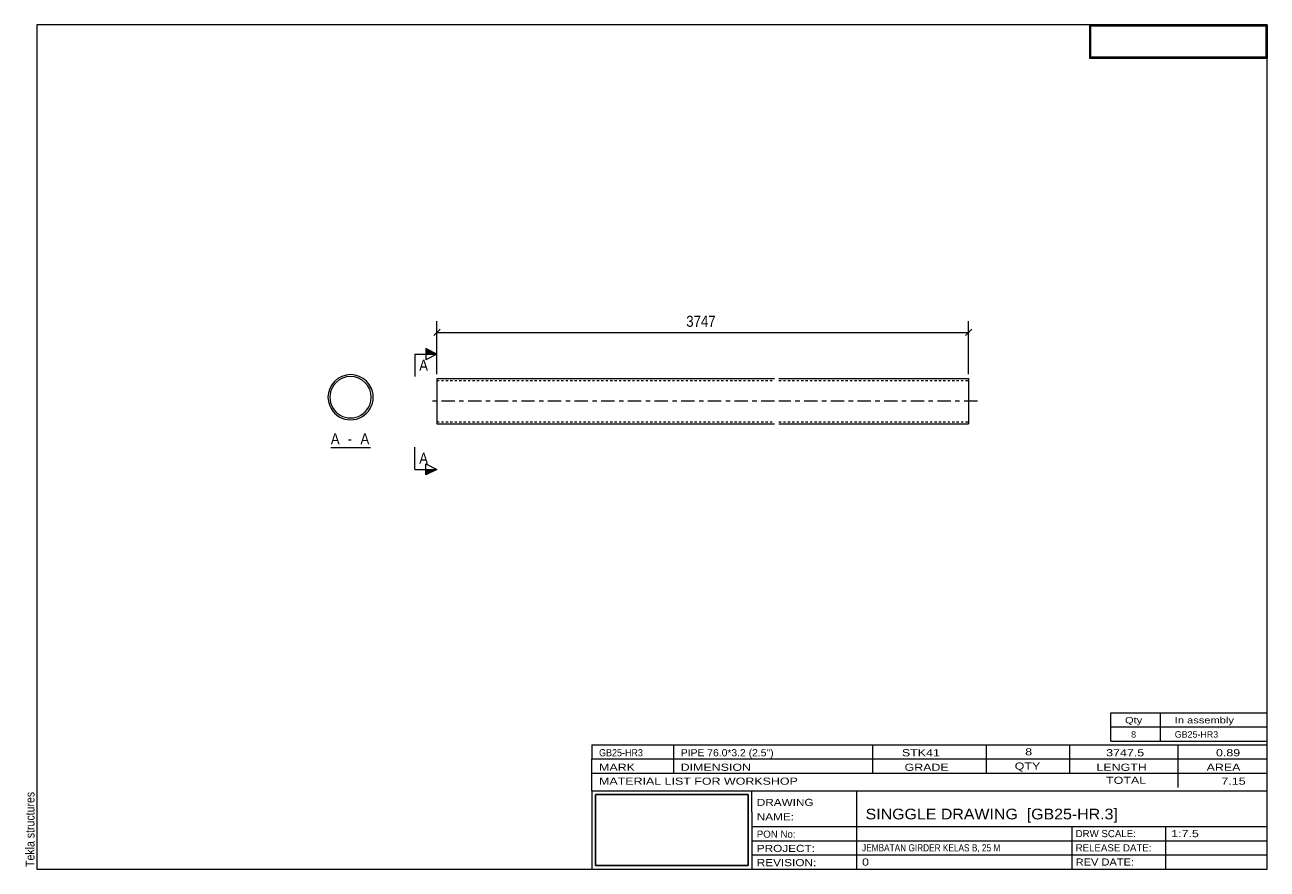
# Model space of a CAD drawing. Header units: millimetres. Extents: x 2 to 282, y 5 to 195.
import ezdxf

# ---------------------------------------------------------------- set-up
doc = ezdxf.new("R2010")
doc.units = ezdxf.units.MM
for name, pattern in [('XKITLINE00', [0]), ('XKITLINE03', [6, 3, -1, 1, -1]), ('XKITLINE04', [3, 0.5, -0.5, 0.5, -0.5, 0.5, -0.5])]:
    doc.linetypes.add(name, pattern=pattern)
for name, color, linetype, lineweight in [('DrawingSheet', 5, 'Continuous', 0), ('OtherObjectType', 1, 'Continuous', 0), ('Part', 2, 'Continuous', 0), ('Section', 6, 'Continuous', 0), ('Z-DIMENSIONS', 1, 'Continuous', 0)]:
    doc.layers.add(name, color=color, linetype=linetype, lineweight=lineweight)
doc.styles.add('ARIAL', font='ARIAL.TTF')
doc.styles.add('ARIAL_NARROW', font='ARIALN.TTF')
picture_1 = doc.add_image_def('image1.jpg', size_in_pixel=(1304, 175))
picture_2 = doc.add_image_def('image2.jpg', size_in_pixel=(188, 71))

# ---------------------------------------------------------------- blocks, each defined once
blk = doc.blocks.new('*A1')
at = {"layer": 'Part', "linetype": 'XKITLINE00', "lineweight": 0}
for p, q in [((95.1, 115.39), (171.1, 115.39)), ((95.1, 115.39), (95.1, 105.22)), ((172.1, 115.39), (214.77, 115.39)), ((214.77, 115.39), (214.77, 105.22)), ((95.1, 105.22), (171.1, 105.22)), ((172.1, 105.22), (214.77, 105.22))]:
    blk.add_line(p, q, dxfattribs=at)
at = {"layer": 'Part', "linetype": 'XKITLINE04', "lineweight": 0}
for p, q in [((95.1, 114.97), (171.1, 114.97)), ((172.1, 114.97), (214.77, 114.97)), ((95.1, 105.65), (171.1, 105.65)), ((172.1, 105.65), (214.77, 105.65))]:
    blk.add_line(p, q, dxfattribs=at)
at = {"layer": 'Part', "linetype": 'XKITLINE03', "lineweight": 0}
for p, q in [((171.1, 110.31), (93.1, 110.31)), ((216.77, 110.31), (172.1, 110.31))]:
    blk.add_line(p, q, dxfattribs=at)
blk = doc.blocks.new('*A2')
at = {"layer": 'Part', "linetype": 'XKITLINE00', "lineweight": 0}
for radius, start, end in [(5.09, 22.5, 202.5), (4.66, 337.5, 157.5), (5.09, 202.5, 22.5), (4.66, 157.5, 337.5)]:
    blk.add_arc((75.66, 111.2), radius, start, end, dxfattribs=at)
blk = doc.blocks.new('*A3')
at = {"layer": 'DrawingSheet', "linetype": 'XKITLINE00', "lineweight": 0}
for p, q in [((282, 195), (5, 195)), ((5, 195), (5, 5)), ((282, 5), (282, 195)), ((5, 5), (282, 5))]:
    blk.add_line(p, q, dxfattribs=at)
at = {"layer": 'DrawingSheet', "style": 'ARIAL', "width": 0.85}
blk.add_text('Tekla structures', height=2, rotation=90, dxfattribs=at).set_placement((4.5, 5.5))
blk = doc.blocks.new('*A4')
at = {"layer": 'OtherObjectType', "linetype": 'XKITLINE00', "lineweight": 0}
for p, q in [((242, 195), (282, 195)), ((242, 195), (242, 187.5)), ((282, 195), (282, 187.5)), ((242, 187.5), (282, 187.5))]:
    blk.add_line(p, q, dxfattribs=at)
image = blk.add_image(picture_1, insert=(242.25, 187.75), size_in_units=(39.5, 7))
blk = doc.blocks.new('*A5')
at = {"layer": 'OtherObjectType', "linetype": 'XKITLINE00', "lineweight": 0}
for p, q in [((246.8, 37), (246.8, 40.2)), ((246.8, 40.2), (282, 40.2)), ((258, 37), (258, 40.2)), ((282, 37), (282, 40.2)), ((246.8, 37), (282, 37)), ((246.8, 33.8), (246.8, 37)), ((258, 33.8), (258, 37)), ((282, 33.8), (282, 37)), ((246.8, 33.8), (282, 33.8))]:
    blk.add_line(p, q, dxfattribs=at)
at = {"layer": 'OtherObjectType', "style": 'ARIAL_NARROW'}
for s, width, p in [('Qty', 1.513248, (250, 37.8)), ('In assembly', 1.513248, (261.2, 37.8)), ('8', 1.211571, (251.38, 34.6)), ('GB25-HR3', 1.211571, (261.2, 34.6))]:
    blk.add_text(s, height=1.44, dxfattribs=dict(at, width=width)).set_placement(p)
blk = doc.blocks.new('*A6')
at = {"layer": 'OtherObjectType', "linetype": 'XKITLINE00', "lineweight": 0}
for p, q in [((130, 33), (282, 33)), ((130, 33), (130, 29.8)), ((130, 33), (282, 33)), ((148.4, 29.8), (148.4, 33)), ((193.2, 29.8), (193.2, 33)), ((218.8, 29.8), (218.8, 33)), ((237.6, 29.8), (237.6, 33)), ((262, 29.8), (262, 33)), ((282, 29.8), (282, 33)), ((130, 29.8), (282, 29.8)), ((130, 29.8), (282, 29.8)), ((130, 26.6), (130, 29.8)), ((148.4, 26.6), (148.4, 29.8)), ((193.2, 26.6), (193.2, 29.8)), ((218.8, 26.6), (218.8, 29.8)), ((237.6, 26.6), (237.6, 29.8)), ((262, 26.6), (262, 29.8)), ((282, 26.6), (282, 29.8)), ((130, 26.6), (282, 26.6)), ((130, 22.6), (130, 26.6)), ((262, 23.4), (262, 26.6)), ((282, 22.6), (282, 26.6)), ((130, 22.6), (130, 5)), ((130, 22.6), (282, 22.6)), ((166, 17.8), (166, 22.6)), ((189.6, 14.6), (189.6, 22.6)), ((282, 17.8), (282, 22.6)), ((166, 17.8), (166, 5)), ((282, 14.6), (282, 17.8)), ((166, 14.6), (282, 14.6)), ((189.6, 5), (189.6, 14.6)), ((238.13, 11.4), (238.13, 14.6)), ((259.2, 5), (259.2, 14.6)), ((282, 11.4), (282, 14.6)), ((166, 11.4), (282, 11.4)), ((238.13, 5), (238.13, 11.4)), ((282, 8.2), (282, 11.4)), ((166, 8.2), (282, 8.2)), ((282, 5), (282, 8.2)), ((130, 5), (282, 5)), ((160, 5), (282, 5))]:
    blk.add_line(p, q, dxfattribs=at)
at = {"layer": 'OtherObjectType', "style": 'ARIAL_NARROW'}
for s, height, width, p in [('GB25-HR3', 1.6, 1.100501, (131.6, 30.4)), ('PIPE 76.0*3.2 (2.5")', 1.6, 1.270501, (150, 30.4)), ('STK41', 1.6, 1.525501, (199.78, 30.4)), ('8', 1.6, 1.525501, (227.53, 30.6)), ('3747.5', 1.6, 1.525501, (245.76, 30.4)), ('0.89', 1.6, 1.525501, (270.48, 30.4)), ('MARK', 1.6, 1.525501, (131.6, 27.13)), ('DIMENSION', 1.6, 1.525501, (149.97, 27.13)), ('GRADE', 1.6, 1.525501, (200.37, 27.13)), ('QTY', 1.6, 1.525501, (225.17, 27.4)), ('LENGTH', 1.6, 1.525501, (243.57, 27.13)), ('AREA', 1.6, 1.525501, (268.37, 27.13)), ('MATERIAL LIST FOR WORKSHOP', 1.6, 1.525501, (131.6, 24)), ('TOTAL', 1.6, 1.525501, (245.74, 24.2)), ('7.15', 1.6, 1.525501, (271.7, 24)), ('DRAWING', 1.6, 1.445, (167.1, 19.22)), ('NAME:', 1.6, 1.445, (167.1, 15.98)), ('SINGGLE DRAWING  [GB25-HR.3]', 2.4, 1.304651, (191.6, 16.2)), ('PON No:', 1.6, 1.19, (167.1, 12.07)), ('DRW SCALE:', 1.6, 1.19, (238.88, 12.2)), ('1:7.5', 1.6, 1.525501, (260.4, 12.2)), ('PROJECT:', 1.6, 1.445, (167.1, 8.87)), ('JEMBATAN GIRDER KELAS B, 25 M', 1.6, 1.015501, (190.8, 9)), ('RELEASE DATE:', 1.6, 1.19, (238.88, 9)), ('REVISION:', 1.6, 1.445, (167.1, 5.67)), ('0', 1.6, 1.525501, (190.8, 5.8)), ('REV DATE:', 1.6, 1.36, (238.88, 5.8))]:
    blk.add_text(s, height=height, dxfattribs=dict(at, width=width)).set_placement(p)
image = blk.add_image(picture_2, insert=(130.8, 5.8), size_in_units=(34.4, 16))
blk = doc.blocks.new('*A7')
at = {"layer": 'Z-DIMENSIONS', "linetype": 'XKITLINE00', "lineweight": 0}
for p, q in [((95.81, 126.49), (94.4, 125.08)), ((95.1, 116.39), (95.1, 128.29)), ((215.48, 126.49), (214.06, 125.08)), ((214.77, 116.39), (214.77, 128.29)), ((95.1, 125.79), (214.77, 125.79))]:
    blk.add_line(p, q, dxfattribs=at)
at = {"layer": 'Z-DIMENSIONS'}
for p in [(95.1, 125.79), (214.77, 125.79)]:
    blk.add_point(p, dxfattribs=at)
at = {"layer": 'Z-DIMENSIONS', "style": 'ARIAL', "width": 0.85}
blk.add_text('3747', height=2.5, dxfattribs=at).set_placement((151.23, 127.04))
blk = doc.blocks.new('*A8')
at = {"layer": 'Section'}
for points in [[(92.6, 122.15), (95.1, 120.9), (92.6, 120.9)], [(92.6, 94.97), (95.1, 94.97), (92.6, 93.72)]]:
    blk.add_hatch(color=256, dxfattribs=at).paths.add_polyline_path(points, flags=17)
at = {"layer": 'Section', "linetype": 'XKITLINE00', "lineweight": 0}
for p, q in [((90.1, 120.9), (90.1, 115.9)), ((90.1, 120.9), (95.1, 120.9)), ((95.1, 120.9), (92.6, 122.15)), ((92.6, 122.15), (92.6, 119.65)), ((95.1, 120.9), (92.6, 119.65)), ((90.1, 94.97), (90.1, 99.97)), ((92.6, 93.72), (92.6, 96.22)), ((92.6, 96.22), (95.1, 94.97)), ((90.1, 94.97), (95.1, 94.97)), ((95.1, 94.97), (92.6, 93.72))]:
    blk.add_line(p, q, dxfattribs=at)
at = {"layer": 'Section', "style": 'ARIAL', "width": 0.85}
for p in [(91.1, 117.15), (91.1, 96.22)]:
    blk.add_text('A', height=2.5, dxfattribs=at).set_placement(p)
blk = doc.blocks.new('*A9')
at = {"layer": 'OtherObjectType', "linetype": 'XKITLINE00', "lineweight": 0}
blk.add_line((71.2, 99.86), (80.12, 99.86), dxfattribs=at)
at = {"layer": 'OtherObjectType', "style": 'ARIAL', "width": 0.85}
for s, p in [('A', (71.2, 100.61)), (' - ', (74.18, 100.61)), ('A', (77.89, 100.61))]:
    blk.add_text(s, height=2.5, dxfattribs=at).set_placement(p)

msp = doc.modelspace()

# ---------------------------------------------------------------- block references
at = {"lineweight": 0}
for name in ['*A3', '*A4', '*A7', '*A8', '*A2', '*A1', '*A9', '*A5', '*A6']:
    msp.add_blockref(name, (0, 0), dxfattribs=at)

doc.saveas('drawing.dxf')
